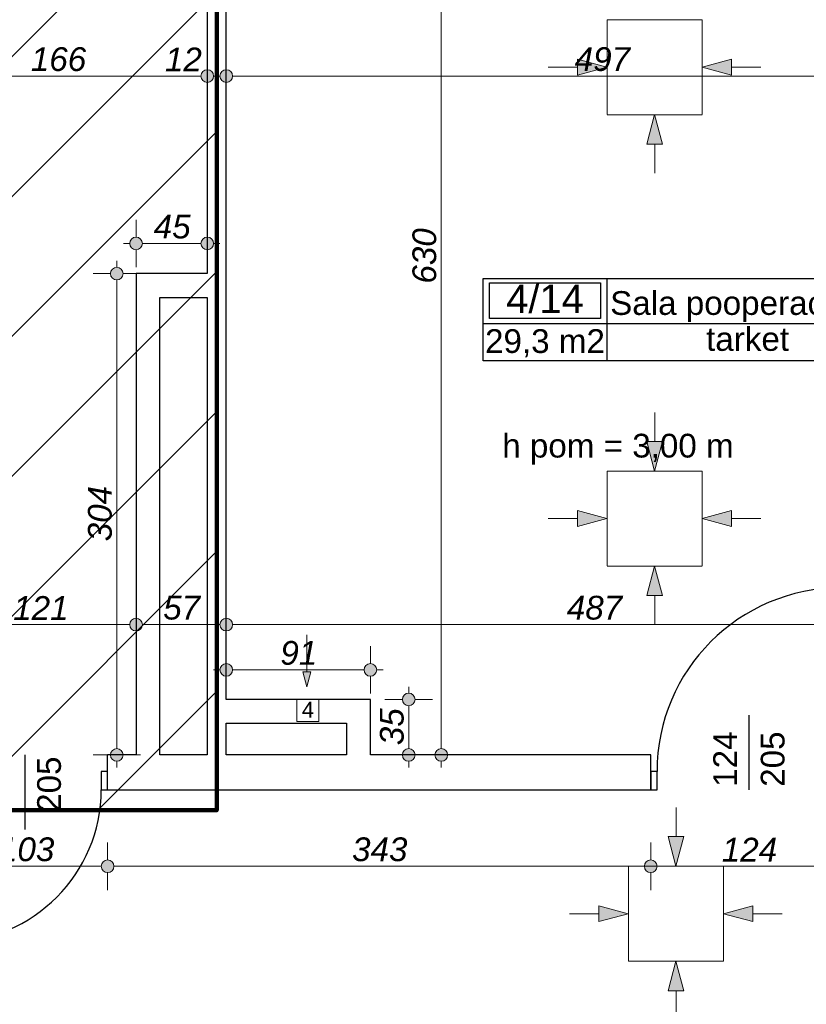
# Model space of a CAD drawing. Header units: millimetres. Extents: x -170998 to -45998, y 10557 to 52557.
# Tile 56 of 92: x -119563 to -114595, y 33754 to 39974. Entities that reach past the tile are written whole.
import ezdxf
from ezdxf.enums import TextEntityAlignment as Align

# ---------------------------------------------------------------- set-up
doc = ezdxf.new("R2010")
doc.units = ezdxf.units.MM
doc.header["$MEASUREMENT"] = 0
for name, color, linetype in [('Drzwi', 7, 'Continuous'), ('Linia', 7, 'Continuous'), ('Obiekt', 7, 'Continuous'), ('Strefa', 7, 'Continuous'), ('Strop', 7, 'Continuous'), ('Tekst', 7, 'Continuous'), ('Wymiary', 7, 'Continuous'), ('Ściana', 7, 'Continuous')]:
    doc.layers.add(name, color=color, linetype=linetype)
doc.styles.add('Arial', font='txt')
doc.styles.add('Times new roman', font='txt')
doc.dimstyles.new('GENERATED_STYLE__1', dxfattribs={"dimtxt": 150, "dimasz": 152, "dimexe": 0.18, "dimexo": 0, "dimgap": 0.09, "dimtad": 1, "dimtih": 1, "dimtoh": 1, "dimlfac": 0.1, "dimzin": 0, "dimdsep": 46, "dimtxsty": 'Arial', "dimblk": 'ARROWHEAD_11', "dimblk1": 'ARROWHEAD_11', "dimblk2": 'ARROWHEAD_11', "dimcen": 0.09, "dimclrd": 114, "dimclre": 114, "dimclrt": 114, "dimazin": 0, "dimtfac": 1, "dimtdec": 4, "dimtmove": 0, "dimatfit": 3, "dimfxl": 1, "dimtolj": 1, "dimtzin": 0, "dimarcsym": 0})
doc.dimstyles.new('GENERATED_STYLE__2', dxfattribs={"dimtxt": 150, "dimasz": 152, "dimexe": 0.18, "dimexo": 0, "dimgap": 0.09, "dimtad": 1, "dimlfac": 0.1, "dimzin": 0, "dimdsep": 46, "dimtxsty": 'Arial', "dimblk": 'ARROWHEAD_11', "dimblk1": 'ARROWHEAD_11', "dimblk2": 'ARROWHEAD_11', "dimcen": 0.09, "dimclrd": 114, "dimclre": 114, "dimclrt": 114, "dimazin": 0, "dimtfac": 1, "dimtdec": 4, "dimtmove": 0, "dimatfit": 3, "dimfxl": 1, "dimtolj": 1, "dimtzin": 0, "dimarcsym": 0})

# ---------------------------------------------------------------- blocks, each defined once
blk = doc.blocks.new('Sala pooperacyjna_4_14_14', base_point=(-115855.9, 38055.3))
at = {"layer": 'Strefa'}
for p, q in [((-116635, 38338.2), (-114076.1, 38338.2)), ((-116635, 37819.6), (-116635, 38338.2)), ((-115855.9, 38338.2), (-115855.9, 37819.6)), ((-114076.1, 38338.2), (-114076.1, 37819.6)), ((-116596, 38312.2), (-115894.9, 38312.2)), ((-116596, 38086), (-116596, 38312.2)), ((-115894.9, 38312.2), (-115894.9, 38086)), ((-115894.9, 38086), (-116596, 38086)), ((-116635, 38055.3), (-114076.1, 38055.3)), ((-114076.1, 37819.6), (-116635, 37819.6))]:
    blk.add_line(p, q, dxfattribs=at)
at = {"layer": 'Strefa', "style": 'Arial'}
for tag, height, p in [('ROOM_NUMBER', 180, (-116245.5, 38210.3)), ('ROOM_NAME', 150, (-114966, 38183.7)), ('ROOM_CALC_AREA', 150, (-116245.5, 37943.3)), ('floor_f', 150, (-114966, 37956.6))]:
    blk.add_attdef(tag, text='', height=height, dxfattribs=at).set_placement(p, align=Align.MIDDLE_CENTER)
blk = doc.blocks.new('*D160')
at = {"layer": 'Wymiary', "linetype": 'Continuous', "lineweight": 13}
for points in [[(-119998, 34625.8), (-120001.1, 34641.1), (-120009.7, 34654.1), (-120022.7, 34662.8), (-120038, 34665.8), (-120053.3, 34662.8), (-120066.3, 34654.1), (-120075, 34641.1), (-120078, 34625.8), (-120075, 34610.5), (-120066.3, 34597.5), (-120053.3, 34588.9), (-120038, 34585.8), (-120022.7, 34588.9), (-120009.7, 34597.5), (-120001.1, 34610.5)], [(-118968, 34625.8), (-118971.1, 34641.1), (-118979.7, 34654.1), (-118992.7, 34662.8), (-119008, 34665.8), (-119023.3, 34662.8), (-119036.3, 34654.1), (-119045, 34641.1), (-119048, 34625.8), (-119045, 34610.5), (-119036.3, 34597.5), (-119023.3, 34588.9), (-119008, 34585.8), (-118992.7, 34588.9), (-118979.7, 34597.5), (-118971.1, 34610.5)]]:
    blk.add_hatch(color=114, dxfattribs=at).paths.add_polyline_path(points)
at = {"layer": 'Wymiary', "color": 114, "lineweight": 13}
for p, q in [((-120038, 34665.8), (-120038, 34775.8)), ((-119008, 34665.8), (-119008, 34775.8)), ((-120038, 34475.8), (-120038, 34585.8)), ((-119998, 34625.8), (-119048, 34625.8)), ((-119008, 34475.8), (-119008, 34585.8))]:
    blk.add_line(p, q, dxfattribs=at)
for centre in [(-120038, 34625.8), (-119008, 34625.8)]:
    blk.add_circle(centre, 40, dxfattribs=at)
at = {"layer": 'Wymiary', "color": 114, "lineweight": 13, "insert": (-119693.8, 34655.8), "char_height": 150, "attachment_point": 7, "style": 'Arial'}
blk.add_mtext('\\A1;{\\fArial|b0|i1|c238|p38;103}', dxfattribs=at)
blk = doc.blocks.new('ARROWHEAD_11')
at = {"color": 0, "linetype": 'Continuous', "lineweight": 0}
blk.add_line((0, 0), (-1, 0), dxfattribs=at)
at = {"color": 0, "linetype": 'Continuous', "lineweight": 0, "const_width": 0.25, "flags": 128}
blk.add_lwpolyline([(-0.125, 0, 1), (0.125, 0, 1)], format="xyb", close=True, dxfattribs=at)
blk = doc.blocks.new('*D161')
at = {"layer": 'Wymiary', "linetype": 'Continuous', "lineweight": 13}
for points in [[(-118968, 34625.8), (-118971.1, 34641.1), (-118979.7, 34654.1), (-118992.7, 34662.8), (-119008, 34665.8), (-119023.3, 34662.8), (-119036.3, 34654.1), (-119045, 34641.1), (-119048, 34625.8), (-119045, 34610.5), (-119036.3, 34597.5), (-119023.3, 34588.9), (-119008, 34585.8), (-118992.7, 34588.9), (-118979.7, 34597.5), (-118971.1, 34610.5)], [(-115538, 34625.8), (-115541.1, 34641.1), (-115549.7, 34654.1), (-115562.7, 34662.8), (-115578, 34665.8), (-115593.3, 34662.8), (-115606.3, 34654.1), (-115615, 34641.1), (-115618, 34625.8), (-115615, 34610.5), (-115606.3, 34597.5), (-115593.3, 34588.9), (-115578, 34585.8), (-115562.7, 34588.9), (-115549.7, 34597.5), (-115541.1, 34610.5)]]:
    blk.add_hatch(color=114, dxfattribs=at).paths.add_polyline_path(points)
at = {"layer": 'Wymiary', "color": 114, "lineweight": 13}
for p, q in [((-119008, 34665.8), (-119008, 34775.8)), ((-115578, 34665.8), (-115578, 34775.8)), ((-119008, 34475.8), (-119008, 34585.8)), ((-118968, 34625.8), (-115618, 34625.8)), ((-115578, 34475.8), (-115578, 34585.8))]:
    blk.add_line(p, q, dxfattribs=at)
for centre in [(-119008, 34625.8), (-115578, 34625.8)]:
    blk.add_circle(centre, 40, dxfattribs=at)
at = {"layer": 'Wymiary', "color": 114, "lineweight": 13, "insert": (-117463.8, 34655.8), "char_height": 150, "attachment_point": 7, "style": 'Arial'}
blk.add_mtext('\\A1;{\\fArial|b0|i1|c238|p38;343}', dxfattribs=at)
blk = doc.blocks.new('*D162')
at = {"layer": 'Wymiary', "linetype": 'Continuous', "lineweight": 13}
for points in [[(-115538, 34625.8), (-115541.1, 34641.1), (-115549.7, 34654.1), (-115562.7, 34662.8), (-115578, 34665.8), (-115593.3, 34662.8), (-115606.3, 34654.1), (-115615, 34641.1), (-115618, 34625.8), (-115615, 34610.5), (-115606.3, 34597.5), (-115593.3, 34588.9), (-115578, 34585.8), (-115562.7, 34588.9), (-115549.7, 34597.5), (-115541.1, 34610.5)], [(-114298, 34625.8), (-114301.1, 34641.1), (-114309.7, 34654.1), (-114322.7, 34662.8), (-114338, 34665.8), (-114353.3, 34662.8), (-114366.3, 34654.1), (-114375, 34641.1), (-114378, 34625.8), (-114375, 34610.5), (-114366.3, 34597.5), (-114353.3, 34588.9), (-114338, 34585.8), (-114322.7, 34588.9), (-114309.7, 34597.5), (-114301.1, 34610.5)]]:
    blk.add_hatch(color=114, dxfattribs=at).paths.add_polyline_path(points)
at = {"layer": 'Wymiary', "color": 114, "lineweight": 13}
for p, q in [((-115578, 34665.8), (-115578, 34775.8)), ((-114338, 34665.8), (-114338, 34775.8)), ((-115578, 34475.8), (-115578, 34585.8)), ((-115538, 34625.8), (-114378, 34625.8)), ((-114338, 34475.8), (-114338, 34585.8))]:
    blk.add_line(p, q, dxfattribs=at)
for centre in [(-115578, 34625.8), (-114338, 34625.8)]:
    blk.add_circle(centre, 40, dxfattribs=at)
at = {"layer": 'Wymiary', "color": 114, "lineweight": 13, "insert": (-115128.8, 34655.8), "char_height": 150, "attachment_point": 7, "style": 'Arial'}
blk.add_mtext('\\A1;{\\fArial|b0|i1|c238|p38;124}', dxfattribs=at)
blk = doc.blocks.new('*D277')
at = {"layer": 'Wymiary', "linetype": 'Continuous', "lineweight": 13}
for points in [[(-118909.6, 38369.3), (-118912.6, 38384.6), (-118921.3, 38397.6), (-118934.3, 38406.3), (-118949.6, 38409.3), (-118964.9, 38406.3), (-118977.9, 38397.6), (-118986.5, 38384.6), (-118989.6, 38369.3), (-118986.5, 38354), (-118977.9, 38341), (-118964.9, 38332.4), (-118949.6, 38329.3), (-118934.3, 38332.4), (-118921.3, 38341), (-118912.6, 38354)], [(-118909.6, 35329.3), (-118912.6, 35344.6), (-118921.3, 35357.6), (-118934.3, 35366.3), (-118949.6, 35369.3), (-118964.9, 35366.3), (-118977.9, 35357.6), (-118986.5, 35344.6), (-118989.6, 35329.3), (-118986.5, 35314), (-118977.9, 35301), (-118964.9, 35292.4), (-118949.6, 35289.3), (-118934.3, 35292.4), (-118921.3, 35301), (-118912.6, 35314)]]:
    blk.add_hatch(color=114, dxfattribs=at).paths.add_polyline_path(points)
at = {"layer": 'Wymiary', "color": 114, "lineweight": 13}
for p, q in [((-118949.6, 38409.3), (-118949.6, 38449.3)), ((-118989.6, 38369.3), (-119099.6, 38369.3)), ((-118949.6, 35369.3), (-118949.6, 38329.3)), ((-118799.6, 38369.3), (-118909.6, 38369.3)), ((-118989.6, 35329.3), (-119099.6, 35329.3)), ((-118799.6, 35329.3), (-118909.6, 35329.3)), ((-118949.6, 35249.3), (-118949.6, 35289.3))]:
    blk.add_line(p, q, dxfattribs=at)
for centre in [(-118949.6, 38369.3), (-118949.6, 35329.3)]:
    blk.add_circle(centre, 40, dxfattribs=at)
at = {"layer": 'Wymiary', "color": 114, "lineweight": 13, "insert": (-118979.6, 36678.6), "char_height": 150, "attachment_point": 7, "rotation": 90, "style": 'Arial'}
blk.add_mtext('\\A1;{\\fArial|b0|i1|c238|p38;304}', dxfattribs=at)
blk = doc.blocks.new('*D278')
at = {"layer": 'Wymiary', "linetype": 'Continuous', "lineweight": 13}
for points in [[(-117065.9, 35679.3), (-117068.9, 35694.6), (-117077.6, 35707.6), (-117090.6, 35716.3), (-117105.9, 35719.3), (-117121.2, 35716.3), (-117134.2, 35707.6), (-117142.8, 35694.6), (-117145.9, 35679.3), (-117142.8, 35664), (-117134.2, 35651), (-117121.2, 35642.4), (-117105.9, 35639.3), (-117090.6, 35642.4), (-117077.6, 35651), (-117068.9, 35664)], [(-117065.9, 35329.3), (-117068.9, 35344.6), (-117077.6, 35357.6), (-117090.6, 35366.3), (-117105.9, 35369.3), (-117121.2, 35366.3), (-117134.2, 35357.6), (-117142.8, 35344.6), (-117145.9, 35329.3), (-117142.8, 35314), (-117134.2, 35301), (-117121.2, 35292.4), (-117105.9, 35289.3), (-117090.6, 35292.4), (-117077.6, 35301), (-117068.9, 35314)]]:
    blk.add_hatch(color=114, dxfattribs=at).paths.add_polyline_path(points)
at = {"layer": 'Wymiary', "color": 114, "lineweight": 13}
for p, q in [((-117105.9, 35719.3), (-117105.9, 35759.3)), ((-117145.9, 35679.3), (-117255.9, 35679.3)), ((-116955.9, 35679.3), (-117065.9, 35679.3)), ((-117105.9, 35369.3), (-117105.9, 35639.3)), ((-117145.9, 35329.3), (-117255.9, 35329.3)), ((-116955.9, 35329.3), (-117065.9, 35329.3)), ((-117105.9, 35249.3), (-117105.9, 35289.3))]:
    blk.add_line(p, q, dxfattribs=at)
for centre in [(-117105.9, 35679.3), (-117105.9, 35329.3)]:
    blk.add_circle(centre, 40, dxfattribs=at)
at = {"layer": 'Wymiary', "color": 114, "lineweight": 13, "insert": (-117135.9, 35390.5), "char_height": 150, "attachment_point": 7, "rotation": 90, "style": 'Arial'}
blk.add_mtext('\\A1;{\\fArial|b0|i1|c238|p38;35}', dxfattribs=at)
blk = doc.blocks.new('*D281')
at = {"layer": 'Wymiary', "linetype": 'Continuous', "lineweight": 13}
for points in [[(-118218, 35866.5), (-118221.1, 35881.8), (-118229.7, 35894.8), (-118242.7, 35903.5), (-118258, 35906.5), (-118273.3, 35903.5), (-118286.3, 35894.8), (-118295, 35881.8), (-118298, 35866.5), (-118295, 35851.2), (-118286.3, 35838.2), (-118273.3, 35829.6), (-118258, 35826.5), (-118242.7, 35829.6), (-118229.7, 35838.2), (-118221.1, 35851.2)], [(-117308, 35866.5), (-117311.1, 35881.8), (-117319.7, 35894.8), (-117332.7, 35903.5), (-117348, 35906.5), (-117363.3, 35903.5), (-117376.3, 35894.8), (-117385, 35881.8), (-117388, 35866.5), (-117385, 35851.2), (-117376.3, 35838.2), (-117363.3, 35829.6), (-117348, 35826.5), (-117332.7, 35829.6), (-117319.7, 35838.2), (-117311.1, 35851.2)]]:
    blk.add_hatch(color=114, dxfattribs=at).paths.add_polyline_path(points)
at = {"layer": 'Wymiary', "color": 114, "lineweight": 13}
for p, q in [((-118258, 35906.5), (-118258, 36016.5)), ((-117348, 35906.5), (-117348, 36016.5)), ((-118338, 35866.5), (-118298, 35866.5)), ((-118258, 35716.5), (-118258, 35826.5)), ((-118218, 35866.5), (-117388, 35866.5)), ((-117348, 35716.5), (-117348, 35826.5)), ((-117308, 35866.5), (-117268, 35866.5))]:
    blk.add_line(p, q, dxfattribs=at)
for centre in [(-118258, 35866.5), (-117348, 35866.5)]:
    blk.add_circle(centre, 40, dxfattribs=at)
at = {"layer": 'Wymiary', "color": 114, "lineweight": 13, "insert": (-117916.8, 35896.5), "char_height": 150, "attachment_point": 7, "style": 'Arial'}
blk.add_mtext('\\A1;{\\fArial|b0|i1|c238|p38;91}', dxfattribs=at)
blk = doc.blocks.new('*D282')
at = {"layer": 'Wymiary', "linetype": 'Continuous', "lineweight": 13}
for points in [[(-116860.5, 41624.9), (-116863.5, 41640.2), (-116872.2, 41653.1), (-116885.2, 41661.8), (-116900.5, 41664.9), (-116915.8, 41661.8), (-116928.8, 41653.1), (-116937.4, 41640.2), (-116940.5, 41624.9), (-116937.4, 41609.6), (-116928.8, 41596.6), (-116915.8, 41587.9), (-116900.5, 41584.9), (-116885.2, 41587.9), (-116872.2, 41596.6), (-116863.5, 41609.6)], [(-116860.5, 35329.3), (-116863.5, 35344.6), (-116872.2, 35357.6), (-116885.2, 35366.3), (-116900.5, 35369.3), (-116915.8, 35366.3), (-116928.8, 35357.6), (-116937.4, 35344.6), (-116940.5, 35329.3), (-116937.4, 35314), (-116928.8, 35301), (-116915.8, 35292.4), (-116900.5, 35289.3), (-116885.2, 35292.4), (-116872.2, 35301), (-116863.5, 35314)]]:
    blk.add_hatch(color=114, dxfattribs=at).paths.add_polyline_path(points)
at = {"layer": 'Wymiary', "color": 114, "lineweight": 13}
for p, q in [((-116900.5, 41664.9), (-116900.5, 41704.9)), ((-116940.5, 41624.9), (-117050.5, 41624.9)), ((-116750.5, 41624.9), (-116860.5, 41624.9)), ((-116900.5, 35369.3), (-116900.5, 41584.9)), ((-116940.5, 35329.3), (-117050.5, 35329.3)), ((-116750.5, 35329.3), (-116860.5, 35329.3)), ((-116900.5, 35249.3), (-116900.5, 35289.3))]:
    blk.add_line(p, q, dxfattribs=at)
for centre in [(-116900.5, 41624.9), (-116900.5, 35329.3)]:
    blk.add_circle(centre, 40, dxfattribs=at)
at = {"layer": 'Wymiary', "color": 114, "lineweight": 13, "insert": (-116930.5, 38306.3), "char_height": 150, "attachment_point": 7, "rotation": 90, "style": 'Arial'}
blk.add_mtext('\\A1;{\\fArial|b0|i1|c238|p38;630}', dxfattribs=at)
blk = doc.blocks.new('*D292')
at = {"layer": 'Wymiary', "linetype": 'Continuous', "lineweight": 13}
for points in [[(-119776.2, 41639.1), (-119779.2, 41654.4), (-119787.9, 41667.4), (-119800.9, 41676.1), (-119816.2, 41679.1), (-119831.5, 41676.1), (-119844.5, 41667.4), (-119853.2, 41654.4), (-119856.2, 41639.1), (-119853.2, 41623.8), (-119844.5, 41610.8), (-119831.5, 41602.2), (-119816.2, 41599.1), (-119800.9, 41602.2), (-119787.9, 41610.8), (-119779.2, 41623.8)], [(-119776.2, 35329.3), (-119779.2, 35344.6), (-119787.9, 35357.6), (-119800.9, 35366.3), (-119816.2, 35369.3), (-119831.5, 35366.3), (-119844.5, 35357.6), (-119853.2, 35344.6), (-119856.2, 35329.3), (-119853.2, 35314), (-119844.5, 35301), (-119831.5, 35292.4), (-119816.2, 35289.3), (-119800.9, 35292.4), (-119787.9, 35301), (-119779.2, 35314)]]:
    blk.add_hatch(color=114, dxfattribs=at).paths.add_polyline_path(points)
at = {"layer": 'Wymiary', "color": 114, "lineweight": 13}
for p, q in [((-119816.2, 41679.1), (-119816.2, 41719.1)), ((-119856.2, 41639.1), (-119966.2, 41639.1)), ((-119666.2, 41639.1), (-119776.2, 41639.1)), ((-119816.2, 35369.3), (-119816.2, 41599.1)), ((-119856.2, 35329.3), (-119966.2, 35329.3)), ((-119666.2, 35329.3), (-119776.2, 35329.3)), ((-119816.2, 35249.3), (-119816.2, 35289.3))]:
    blk.add_line(p, q, dxfattribs=at)
for centre in [(-119816.2, 41639.1), (-119816.2, 35329.3)]:
    blk.add_circle(centre, 40, dxfattribs=at)
at = {"layer": 'Wymiary', "color": 114, "lineweight": 13, "insert": (-119846.2, 38313.5), "char_height": 150, "attachment_point": 7, "rotation": 90, "style": 'Arial'}
blk.add_mtext('\\A1;{\\fArial|b0|i1|c238|p38;631}', dxfattribs=at)
blk = doc.blocks.new('*D293')
at = {"layer": 'Wymiary', "linetype": 'Continuous', "lineweight": 13}
for points in [[(-118788, 38559.8), (-118791.1, 38575.1), (-118799.7, 38588.1), (-118812.7, 38596.8), (-118828, 38599.8), (-118843.3, 38596.8), (-118856.3, 38588.1), (-118865, 38575.1), (-118868, 38559.8), (-118865, 38544.5), (-118856.3, 38531.5), (-118843.3, 38522.9), (-118828, 38519.8), (-118812.7, 38522.9), (-118799.7, 38531.5), (-118791.1, 38544.5)], [(-118338, 38559.8), (-118341.1, 38575.1), (-118349.7, 38588.1), (-118362.7, 38596.8), (-118378, 38599.8), (-118393.3, 38596.8), (-118406.3, 38588.1), (-118415, 38575.1), (-118418, 38559.8), (-118415, 38544.5), (-118406.3, 38531.5), (-118393.3, 38522.9), (-118378, 38519.8), (-118362.7, 38522.9), (-118349.7, 38531.5), (-118341.1, 38544.5)]]:
    blk.add_hatch(color=114, dxfattribs=at).paths.add_polyline_path(points)
at = {"layer": 'Wymiary', "color": 114, "lineweight": 13}
for p, q in [((-118828, 38599.8), (-118828, 38709.8)), ((-118378, 38599.8), (-118378, 38709.8)), ((-118908, 38559.8), (-118868, 38559.8)), ((-118828, 38409.8), (-118828, 38519.8)), ((-118788, 38559.8), (-118418, 38559.8)), ((-118378, 38409.8), (-118378, 38519.8)), ((-118338, 38559.8), (-118298, 38559.8))]:
    blk.add_line(p, q, dxfattribs=at)
for centre in [(-118828, 38559.8), (-118378, 38559.8)]:
    blk.add_circle(centre, 40, dxfattribs=at)
at = {"layer": 'Wymiary', "color": 114, "lineweight": 13, "insert": (-118716.8, 38589.8), "char_height": 150, "attachment_point": 7, "style": 'Arial'}
blk.add_mtext('\\A1;{\\fArial|b0|i1|c238|p38;45}', dxfattribs=at)
blk = doc.blocks.new('*D297')
at = {"layer": 'Wymiary', "linetype": 'Continuous', "lineweight": 13}
for points in [[(-119998, 39617.3), (-120001.1, 39632.6), (-120009.7, 39645.6), (-120022.7, 39654.3), (-120038, 39657.3), (-120053.3, 39654.3), (-120066.3, 39645.6), (-120075, 39632.6), (-120078, 39617.3), (-120075, 39602), (-120066.3, 39589), (-120053.3, 39580.4), (-120038, 39577.3), (-120022.7, 39580.4), (-120009.7, 39589), (-120001.1, 39602)], [(-118338, 39617.3), (-118341.1, 39632.6), (-118349.7, 39645.6), (-118362.7, 39654.3), (-118378, 39657.3), (-118393.3, 39654.3), (-118406.3, 39645.6), (-118415, 39632.6), (-118418, 39617.3), (-118415, 39602), (-118406.3, 39589), (-118393.3, 39580.4), (-118378, 39577.3), (-118362.7, 39580.4), (-118349.7, 39589), (-118341.1, 39602)]]:
    blk.add_hatch(color=114, dxfattribs=at).paths.add_polyline_path(points)
at = {"layer": 'Wymiary', "color": 114, "lineweight": 13}
for p, q in [((-120038, 39657.3), (-120038, 39767.3)), ((-118378, 39657.3), (-118378, 39767.3)), ((-120038, 39467.3), (-120038, 39577.3)), ((-119998, 39617.3), (-118418, 39617.3)), ((-118378, 39467.3), (-118378, 39577.3))]:
    blk.add_line(p, q, dxfattribs=at)
for centre in [(-120038, 39617.3), (-118378, 39617.3)]:
    blk.add_circle(centre, 40, dxfattribs=at)
at = {"layer": 'Wymiary', "color": 114, "lineweight": 13, "char_height": 150, "attachment_point": 7, "style": 'Arial'}
for s, insert in [('\\A1;{\\fArial|b0|i1|c238|p38;166}', (-119492.6, 39647.3)), ('\\A1;{\\fArial|b0|i1|c238|p38;12}', (-118645.7, 39647.3))]:
    blk.add_mtext(s, dxfattribs=dict(at, insert=insert))
blk = doc.blocks.new('*D298')
at = {"layer": 'Wymiary', "linetype": 'Continuous', "lineweight": 13}
for points in [[(-118338, 39617.3), (-118341.1, 39632.6), (-118349.7, 39645.6), (-118362.7, 39654.3), (-118378, 39657.3), (-118393.3, 39654.3), (-118406.3, 39645.6), (-118415, 39632.6), (-118418, 39617.3), (-118415, 39602), (-118406.3, 39589), (-118393.3, 39580.4), (-118378, 39577.3), (-118362.7, 39580.4), (-118349.7, 39589), (-118341.1, 39602)], [(-118218, 39617.3), (-118221.1, 39632.6), (-118229.7, 39645.6), (-118242.7, 39654.3), (-118258, 39657.3), (-118273.3, 39654.3), (-118286.3, 39645.6), (-118295, 39632.6), (-118298, 39617.3), (-118295, 39602), (-118286.3, 39589), (-118273.3, 39580.4), (-118258, 39577.3), (-118242.7, 39580.4), (-118229.7, 39589), (-118221.1, 39602)]]:
    blk.add_hatch(color=114, dxfattribs=at).paths.add_polyline_path(points)
at = {"layer": 'Wymiary', "color": 114, "lineweight": 13}
for p, q in [((-118378, 39657.3), (-118378, 39767.3)), ((-118258, 39657.3), (-118258, 39767.3)), ((-118378, 39467.3), (-118378, 39577.3)), ((-118338, 39617.3), (-118298, 39617.3)), ((-118258, 39467.3), (-118258, 39577.3)), ((-118218, 39617.3), (-118178, 39617.3))]:
    blk.add_line(p, q, dxfattribs=at)
for centre in [(-118378, 39617.3), (-118258, 39617.3)]:
    blk.add_circle(centre, 40, dxfattribs=at)
blk = doc.blocks.new('*D307')
at = {"layer": 'Wymiary', "linetype": 'Continuous', "lineweight": 13}
for points in [[(-119998, 36152.1), (-120001.1, 36167.4), (-120009.7, 36180.4), (-120022.7, 36189.1), (-120038, 36192.1), (-120053.3, 36189.1), (-120066.3, 36180.4), (-120075, 36167.4), (-120078, 36152.1), (-120075, 36136.8), (-120066.3, 36123.8), (-120053.3, 36115.2), (-120038, 36112.1), (-120022.7, 36115.2), (-120009.7, 36123.8), (-120001.1, 36136.8)], [(-118788, 36152.1), (-118791.1, 36167.4), (-118799.7, 36180.4), (-118812.7, 36189.1), (-118828, 36192.1), (-118843.3, 36189.1), (-118856.3, 36180.4), (-118865, 36167.4), (-118868, 36152.1), (-118865, 36136.8), (-118856.3, 36123.8), (-118843.3, 36115.2), (-118828, 36112.1), (-118812.7, 36115.2), (-118799.7, 36123.8), (-118791.1, 36136.8)]]:
    blk.add_hatch(color=114, dxfattribs=at).paths.add_polyline_path(points)
at = {"layer": 'Wymiary', "color": 114, "lineweight": 13}
for p, q in [((-120038, 36192.1), (-120038, 36302.1)), ((-118828, 36192.1), (-118828, 36302.1)), ((-119998, 36152.1), (-118868, 36152.1)), ((-120038, 36002.1), (-120038, 36112.1)), ((-118828, 36002.1), (-118828, 36112.1))]:
    blk.add_line(p, q, dxfattribs=at)
for centre in [(-120038, 36152.1), (-118828, 36152.1)]:
    blk.add_circle(centre, 40, dxfattribs=at)
at = {"layer": 'Wymiary', "color": 114, "lineweight": 13, "insert": (-119603.8, 36182.1), "char_height": 150, "attachment_point": 7, "style": 'Arial'}
blk.add_mtext('\\A1;{\\fArial|b0|i1|c238|p38;121}', dxfattribs=at)
blk = doc.blocks.new('*D308')
at = {"layer": 'Wymiary', "linetype": 'Continuous', "lineweight": 13}
for points in [[(-118788, 36152.1), (-118791.1, 36167.4), (-118799.7, 36180.4), (-118812.7, 36189.1), (-118828, 36192.1), (-118843.3, 36189.1), (-118856.3, 36180.4), (-118865, 36167.4), (-118868, 36152.1), (-118865, 36136.8), (-118856.3, 36123.8), (-118843.3, 36115.2), (-118828, 36112.1), (-118812.7, 36115.2), (-118799.7, 36123.8), (-118791.1, 36136.8)], [(-118218, 36152.1), (-118221.1, 36167.4), (-118229.7, 36180.4), (-118242.7, 36189.1), (-118258, 36192.1), (-118273.3, 36189.1), (-118286.3, 36180.4), (-118295, 36167.4), (-118298, 36152.1), (-118295, 36136.8), (-118286.3, 36123.8), (-118273.3, 36115.2), (-118258, 36112.1), (-118242.7, 36115.2), (-118229.7, 36123.8), (-118221.1, 36136.8)]]:
    blk.add_hatch(color=114, dxfattribs=at).paths.add_polyline_path(points)
at = {"layer": 'Wymiary', "color": 114, "lineweight": 13}
for p, q in [((-118828, 36192.1), (-118828, 36302.1)), ((-118258, 36192.1), (-118258, 36302.1)), ((-118788, 36152.1), (-118298, 36152.1)), ((-118828, 36002.1), (-118828, 36112.1)), ((-118258, 36002.1), (-118258, 36112.1))]:
    blk.add_line(p, q, dxfattribs=at)
for centre in [(-118828, 36152.1), (-118258, 36152.1)]:
    blk.add_circle(centre, 40, dxfattribs=at)
at = {"layer": 'Wymiary', "color": 114, "lineweight": 13, "insert": (-118656.8, 36182.1), "char_height": 150, "attachment_point": 7, "style": 'Arial'}
blk.add_mtext('\\A1;{\\fArial|b0|i1|c238|p38;57}', dxfattribs=at)
blk = doc.blocks.new('*D309')
at = {"layer": 'Wymiary', "linetype": 'Continuous', "lineweight": 13}
for points in [[(-118218, 36152.1), (-118221.1, 36167.4), (-118229.7, 36180.4), (-118242.7, 36189.1), (-118258, 36192.1), (-118273.3, 36189.1), (-118286.3, 36180.4), (-118295, 36167.4), (-118298, 36152.1), (-118295, 36136.8), (-118286.3, 36123.8), (-118273.3, 36115.2), (-118258, 36112.1), (-118242.7, 36115.2), (-118229.7, 36123.8), (-118221.1, 36136.8)], [(-113348, 36152.1), (-113351.1, 36167.4), (-113359.7, 36180.4), (-113372.7, 36189.1), (-113388, 36192.1), (-113403.3, 36189.1), (-113416.3, 36180.4), (-113425, 36167.4), (-113428, 36152.1), (-113425, 36136.8), (-113416.3, 36123.8), (-113403.3, 36115.2), (-113388, 36112.1), (-113372.7, 36115.2), (-113359.7, 36123.8), (-113351.1, 36136.8)]]:
    blk.add_hatch(color=114, dxfattribs=at).paths.add_polyline_path(points)
at = {"layer": 'Wymiary', "color": 114, "lineweight": 13}
for p, q in [((-118258, 36192.1), (-118258, 36302.1)), ((-113388, 36192.1), (-113388, 36302.1)), ((-118218, 36152.1), (-113428, 36152.1)), ((-118258, 36002.1), (-118258, 36112.1)), ((-113388, 36002.1), (-113388, 36112.1))]:
    blk.add_line(p, q, dxfattribs=at)
for centre in [(-118258, 36152.1), (-113388, 36152.1)]:
    blk.add_circle(centre, 40, dxfattribs=at)
at = {"layer": 'Wymiary', "color": 114, "lineweight": 13, "char_height": 150, "attachment_point": 7, "style": 'Arial'}
for s, insert in [('\\A1;{\\fArial|b0|i1|c238|p38;487}', (-116107.6, 36182.1)), ('\\A1;{\\fArial|b0|i1|c238|p38;18}', (-113655.7, 36182.1))]:
    blk.add_mtext(s, dxfattribs=dict(at, insert=insert))
blk = doc.blocks.new('*D326')
at = {"layer": 'Wymiary', "linetype": 'Continuous', "lineweight": 13}
for points in [[(-118218, 39617.3), (-118221.1, 39632.6), (-118229.7, 39645.6), (-118242.7, 39654.3), (-118258, 39657.3), (-118273.3, 39654.3), (-118286.3, 39645.6), (-118295, 39632.6), (-118298, 39617.3), (-118295, 39602), (-118286.3, 39589), (-118273.3, 39580.4), (-118258, 39577.3), (-118242.7, 39580.4), (-118229.7, 39589), (-118221.1, 39602)], [(-113248, 39617.3), (-113251.1, 39632.6), (-113259.7, 39645.6), (-113272.7, 39654.3), (-113288, 39657.3), (-113303.3, 39654.3), (-113316.3, 39645.6), (-113325, 39632.6), (-113328, 39617.3), (-113325, 39602), (-113316.3, 39589), (-113303.3, 39580.4), (-113288, 39577.3), (-113272.7, 39580.4), (-113259.7, 39589), (-113251.1, 39602)]]:
    blk.add_hatch(color=114, dxfattribs=at).paths.add_polyline_path(points)
at = {"layer": 'Wymiary', "color": 114, "lineweight": 13}
for p, q in [((-118258, 39657.3), (-118258, 39767.3)), ((-113288, 39657.3), (-113288, 39767.3)), ((-118338, 39617.3), (-118298, 39617.3)), ((-118258, 39467.3), (-118258, 39577.3)), ((-118218, 39617.3), (-113328, 39617.3)), ((-113288, 39467.3), (-113288, 39577.3))]:
    blk.add_line(p, q, dxfattribs=at)
for centre in [(-118258, 39617.3), (-113288, 39617.3)]:
    blk.add_circle(centre, 40, dxfattribs=at)
at = {"layer": 'Wymiary', "color": 114, "lineweight": 13, "char_height": 150, "attachment_point": 7, "style": 'Arial'}
for s, insert in [('\\A1;{\\fArial|b0|i1|c238|p38;497}', (-116057.6, 39647.3)), ('\\A1;{\\fArial|b0|i1|c238|p38;18}', (-113555.7, 39647.3))]:
    blk.add_mtext(s, dxfattribs=dict(at, insert=insert))

msp = doc.modelspace()

# ---------------------------------------------------------------- hatches: boundary and pattern name
at = {"true_color": 0xffbcbc}
h = msp.add_hatch(dxfattribs=at)
h.set_pattern_fill('ANSI31', color=254, scale=5000)
h.set_pattern_definition([(45, (-134979.9, 34979.5), (-441.942, 441.942), [])])
h.paths.add_polyline_path([(-134979.915, 34979.494), (-134979.915, 38682.097), (-133018.834, 38682.097), (-133018.834, 42723.283), (-130265.74, 42723.283), (-121988.622, 42256.621), (-118317.974, 41864.766), (-118317.974, 34979.494), (-131221.067, 34979.494), (-131221.067, 37562.034), (-133014.082, 37562.034), (-133014.082, 34979.494)])
h.paths.add_polyline_path([(-97189.858, 34512.999), (-94368.923, 34512.999), (-94368.923, 31361.241), (-97189.858, 31361.241)])
at = {"layer": 'Linia', "linetype": 'Continuous', "lineweight": 13}
for points in [[(-115854.104, 39673.739), (-116040.706, 39723.739), (-116040.706, 39623.739)], [(-115253.304, 39673.739), (-115066.701, 39623.739), (-115066.701, 39723.739)], [(-115552.903, 39373.739), (-115602.654, 39187.07), (-115502.654, 39187.203)], [(-115552.903, 37122.484), (-115502.654, 37309.02), (-115602.654, 37309.153)], [(-115854.104, 36822.485), (-116040.706, 36872.485), (-116040.706, 36772.485)], [(-115253.304, 36822.485), (-115066.701, 36772.485), (-115066.701, 36872.485)], [(-115552.903, 36522.485), (-115602.654, 36335.816), (-115502.654, 36335.949)], [(-117750.248, 35759.955), (-117725.248, 35853.257), (-117775.248, 35853.257)], [(-115418.102, 34626.22), (-115367.853, 34812.755), (-115467.853, 34812.889)], [(-115719.302, 34326.22), (-115905.905, 34376.22), (-115905.905, 34276.22)], [(-115118.502, 34326.22), (-114931.9, 34276.22), (-114931.9, 34376.22)], [(-115418.102, 34026.22), (-115467.853, 33839.551), (-115367.853, 33839.685)]]:
    msp.add_hatch(color=150, dxfattribs=at).paths.add_polyline_path(points)

# ---------------------------------------------------------------- linework, layer by layer
at = {"color": 10, "lineweight": 100}
msp.add_lwpolyline([(-134979.915, 34979.494), (-134979.915, 38682.097), (-133018.834, 38682.097), (-133018.834, 42723.283), (-130265.74, 42723.283), (-121988.622, 42256.621), (-118317.974, 41864.766), (-118317.974, 34979.494), (-131221.067, 34979.494), (-131221.067, 37562.034), (-133014.082, 37562.034), (-133014.082, 34979.494), (-134979.915, 34979.494)], dxfattribs=at)
at = {"layer": 'Drzwi'}
for p, q in [((-119008.019, 35224.32), (-119048.019, 35224.32)), ((-119048.019, 35224.32), (-119048.019, 35109.32)), ((-119008.019, 35109.32), (-119008.019, 35224.32)), ((-119008.019, 35109.32), (-119008.019, 35224.32)), ((-115538.019, 35224.32), (-115578.019, 35224.32)), ((-115578.019, 35224.32), (-115578.019, 35109.32)), ((-115578.019, 35109.32), (-115578.019, 35224.32)), ((-115538.019, 35109.32), (-115538.019, 35224.32)), ((-119048.019, 35109.32), (-119008.019, 35109.32)), ((-115578.019, 35109.32), (-115538.019, 35109.32))]:
    msp.add_line(p, q, dxfattribs=at)
for centre, radius, start, end in [((-114378.019, 35224.32), 1160, 90, 180), ((-120008.019, 35109.32), 960, 270, 0)]:
    msp.add_arc(centre, radius, start, end, dxfattribs=at)
at = {"layer": 'Linia', "color": 150, "lineweight": 13}
for p, q in [((-115253.304, 39973.339), (-115853.304, 39973.339)), ((-115853.304, 39973.339), (-115853.304, 39374.139)), ((-115253.304, 39374.139), (-115253.304, 39973.339)), ((-115854.104, 39673.739), (-116040.706, 39723.739)), ((-116040.706, 39623.739), (-116040.706, 39723.739)), ((-115253.304, 39673.739), (-115066.701, 39723.739)), ((-115066.701, 39723.739), (-115066.701, 39623.739)), ((-116224.479, 39673.739), (-116040.706, 39673.739)), ((-115854.104, 39673.739), (-116040.706, 39623.739)), ((-115253.304, 39673.739), (-115066.701, 39623.739)), ((-114882.929, 39673.739), (-115066.701, 39673.739)), ((-115853.304, 39373.339), (-115253.304, 39373.339)), ((-115552.903, 39373.739), (-115602.654, 39187.07)), ((-115552.903, 39373.739), (-115502.654, 39187.203)), ((-115502.654, 39187.203), (-115602.654, 39187.07)), ((-115552.409, 39003.364), (-115552.654, 39187.136)), ((-115552.409, 37492.859), (-115552.654, 37309.087)), ((-115552.903, 37122.484), (-115602.654, 37309.153)), ((-115602.654, 37309.153), (-115502.654, 37309.02)), ((-115552.903, 37122.484), (-115502.654, 37309.02)), ((-115253.304, 37122.085), (-115853.304, 37122.085)), ((-115853.304, 37122.085), (-115853.304, 36522.885)), ((-115253.304, 36522.885), (-115253.304, 37122.085)), ((-116224.479, 36822.485), (-116040.706, 36822.485)), ((-115854.104, 36822.485), (-116040.706, 36872.485)), ((-116040.706, 36772.485), (-116040.706, 36872.485)), ((-115854.104, 36822.485), (-116040.706, 36772.485)), ((-115253.304, 36822.485), (-115066.701, 36872.485)), ((-115253.304, 36822.485), (-115066.701, 36772.485)), ((-115066.701, 36872.485), (-115066.701, 36772.485)), ((-114882.929, 36822.485), (-115066.701, 36822.485)), ((-115853.304, 36522.085), (-115253.304, 36522.085)), ((-115552.903, 36522.485), (-115602.654, 36335.816)), ((-115552.903, 36522.485), (-115502.654, 36335.949)), ((-115502.654, 36335.949), (-115602.654, 36335.816)), ((-115552.409, 36152.11), (-115552.654, 36335.883)), ((-117750.248, 36087.647), (-117750.248, 35853.257)), ((-117750.248, 35759.955), (-117775.248, 35853.257)), ((-117775.248, 35853.257), (-117725.248, 35853.257)), ((-117750.248, 35759.955), (-117725.248, 35853.257)), ((-117813.581, 35539.32), (-117813.581, 35679.32)), ((-117813.581, 35679.32), (-117673.581, 35679.32)), ((-117673.581, 35679.32), (-117673.581, 35539.32)), ((-117673.581, 35539.32), (-117813.581, 35539.32)), ((-115417.608, 34996.594), (-115417.853, 34812.822)), ((-115418.102, 34626.22), (-115467.853, 34812.889)), ((-115467.853, 34812.889), (-115367.853, 34812.755)), ((-115418.102, 34626.22), (-115367.853, 34812.755)), ((-115118.502, 34625.82), (-115718.502, 34625.82)), ((-115718.502, 34625.82), (-115718.502, 34026.62)), ((-115118.502, 34026.62), (-115118.502, 34625.82)), ((-115719.302, 34326.22), (-115905.905, 34376.22)), ((-115905.905, 34276.22), (-115905.905, 34376.22)), ((-115118.502, 34326.22), (-114931.9, 34376.22)), ((-114931.9, 34376.22), (-114931.9, 34276.22)), ((-116089.677, 34326.22), (-115905.905, 34326.22)), ((-115719.302, 34326.22), (-115905.905, 34276.22)), ((-115118.502, 34326.22), (-114931.9, 34276.22)), ((-114748.127, 34326.22), (-114931.9, 34326.22)), ((-115718.502, 34025.82), (-115118.502, 34025.82)), ((-115418.102, 34026.22), (-115467.853, 33839.551)), ((-115418.102, 34026.22), (-115367.853, 33839.685)), ((-115367.853, 33839.685), (-115467.853, 33839.551)), ((-115417.608, 33655.845), (-115417.853, 33839.618))]:
    msp.add_line(p, q, dxfattribs=at)
at = {"layer": 'Obiekt'}
for p, q in [((-114958.019, 35580.699), (-114958.019, 35109.32)), ((-119528.019, 34857.942), (-119528.019, 35329.32))]:
    msp.add_line(p, q, dxfattribs=at)
at = {"layer": 'Strop', "flags": 128}
msp.add_lwpolyline([(-96528.019, 14639.32), (-140258.019, 14639.32), (-141547.974, 14639.32), (-141547.974, 16204.96), (-158346.468, 31536.991), (-159768.887, 29978.522), (-165456.021, 35169.185), (-162779.93, 38101.664), (-160850.538, 36340.703), (-154498.018, 36340.703), (-154498.018, 42361.953, -0.00002607), (-154486.563, 42364.139, -0.04841545), (-132966.516, 44343.261, -0.0060186), (-130274.231, 44297.262), (-126000.282, 44095.254, -0.00045657), (-125806.601, 44084.047, -0.01791801), (-118229.318, 43365.515, -0.00776908), (-114963.359, 42885.553), (-114963.364, 42885.522, -0.034913), (-97147.904, 38702.246, -0.03139835)], format="xyb", dxfattribs=at)
at = {"layer": 'Ściana'}
for p, q in [((-119008.019, 35224.32), (-119008.019, 35329.32)), ((-115578.019, 35224.32), (-115578.019, 35329.32)), ((-119008.019, 35109.32), (-119008.019, 35224.32)), ((-115578.019, 35109.32), (-115578.019, 35224.32))]:
    msp.add_line(p, q, dxfattribs=at)
at = {"layer": 'Ściana', "flags": 128}
for points in [[(-118378.019, 41639.126), (-118378.019, 38369.32)], [(-118258.019, 35679.32), (-118258.019, 41624.859)], [(-118828.019, 38369.32), (-118828.019, 35329.32)], [(-118378.019, 38369.32), (-118828.019, 38369.32)], [(-118678.019, 35329.32), (-118678.019, 38219.32)], [(-118678.019, 38219.32), (-118378.019, 38219.32)], [(-118378.019, 38219.32), (-118378.019, 35329.32)], [(-117348.019, 35679.32), (-118258.019, 35679.32)], [(-117348.019, 35329.32), (-117348.019, 35679.32)], [(-118258.019, 35329.32), (-118258.019, 35529.32)], [(-118258.019, 35529.32), (-117498.019, 35529.32)], [(-117498.019, 35529.32), (-117498.019, 35329.32)], [(-118828.019, 35329.32), (-119008.019, 35329.32)], [(-118378.019, 35329.32), (-118678.019, 35329.32)], [(-117498.019, 35329.32), (-118258.019, 35329.32)], [(-115578.019, 35329.32), (-117348.019, 35329.32)], [(-119008.019, 35109.32), (-115578.019, 35109.32)]]:
    msp.add_lwpolyline(points, dxfattribs=at)
at = {"layer": 'Ściana'}
for radius, start in [(131199.839, 72.78657015), (130859.839, 72.78658978)]:
    msp.add_arc((-135974.129, -86621.024), radius, start, 80.72275794, dxfattribs=at)

# ---------------------------------------------------------------- block references
at = {"layer": 'Strefa'}
ref = msp.add_blockref('Sala pooperacyjna_4_14_14', (-115855.948, 38055.308), dxfattribs=at)
ref.add_attrib('ROOM_NAME', 'Sala pooperacyjna', dxfattribs={"color": 7, "height": 150, "style": 'Arial'}).set_placement((-114966.027, 38183.708), align=Align.MIDDLE_CENTER)
ref.add_attrib('ROOM_NUMBER', '4/14', dxfattribs={"color": 7, "height": 180, "style": 'Arial'}).set_placement((-116245.469, 38210.255), align=Align.MIDDLE_CENTER)
ref.add_attrib('ROOM_CALC_AREA', '29,3 m2', dxfattribs={"color": 7, "height": 150, "style": 'Arial'}).set_placement((-116245.469, 37943.254), align=Align.MIDDLE_CENTER)
ref.add_attrib('floor_f', 'tarket', dxfattribs={"color": 7, "height": 150, "style": 'Arial'}).set_placement((-114966.027, 37956.625), align=Align.MIDDLE_CENTER)

# ---------------------------------------------------------------- texts
at = {"layer": 'Obiekt', "char_height": 150, "attachment_point": 7, "rotation": 90, "style": 'Arial'}
for s, insert in [('\\A1;{\\fArial|b0|i0|c238|p38;124}', (-115033.019, 35127.66)), ('\\A1;{\\fArial|b0|i0|c238|p38;205}', (-114730.55, 35127.66)), ('\\A1;{\\fArial|b0|i0|c238|p38;205}', (-119300.55, 34969.494))]:
    msp.add_mtext(s, dxfattribs=dict(at, insert=insert))
at = {"layer": 'Tekst', "insert": (-115784.786, 37357.692), "char_height": 150, "attachment_point": 2, "style": 'Times new roman'}
msp.add_mtext('\\A1;{\\fArial|b0|i0|c0|p38;h pom = 3,00 m}', dxfattribs=at)
at = {"layer": 'Tekst', "color": 150, "lineweight": 13, "insert": (-117781.524, 35615.035), "char_height": 100, "attachment_point": 4, "style": 'Arial'}
msp.add_mtext('\\A1;{\\fArial|b0|i0|c238|p38;4}', dxfattribs=at)

# ---------------------------------------------------------------- dimensions: what is measured, and where the dimension line sits
at = {"layer": 'Wymiary', "color": 114, "lineweight": 13}
for base, p1, p2, text, picture, middle in [((-119816.205, 41639.126), (-118828.019, 35329.32), (-118949.578, 41639.126), '631', '*D292', (-119921.205, 38484.223)), ((-116900.482, 41624.859), (-117348.019, 35329.32), (-118258.019, 41624.859), '630', '*D282', (-117005.482, 38477.09))]:
    dim = msp.add_linear_dim(base=base, p1=p1, p2=p2, angle=90, text=text, dimstyle='GENERATED_STYLE__2', dxfattribs=at)
    dim.commit()
    dim.dimension.update_dxf_attribs({"geometry": picture, "text_midpoint": middle, "dimtype": 160, "text_rotation": 90})
for base, p1, p2, picture, middle in [((-113288.019, 39617.325), (-118258.019, 41624.859), (-113288.019, 38159.32), '*D326', (-115886.848, 39722.325)), ((-118378.019, 39617.325), (-120038.019, 39409.32), (-118378.019, 38484.223), '*D297', (-119321.848, 39722.325)), ((-118258.019, 39617.325), (-118378.019, 38484.223), (-118258.019, 38484.223), '*D298', (-118531.848, 39722.325)), ((-118378.019, 38559.824), (-118828.019, 38369.32), (-118378.019, 38369.32), '*D293', (-118603.019, 38664.824)), ((-118828.019, 36152.11), (-120038.019, 37169.32), (-118828.019, 36849.32), '*D307', (-119433.019, 36257.11)), ((-118258.019, 36152.11), (-118828.019, 36849.32), (-118258.019, 35679.32), '*D308', (-118543.019, 36257.11)), ((-113388.019, 36152.11), (-118258.019, 35679.32), (-113388.019, 35639.32), '*D309', (-115936.848, 36257.11)), ((-117348.019, 35866.505), (-118258.019, 35679.32), (-117348.019, 35679.32), '*D281', (-117803.019, 35971.505)), ((-119008.019, 34625.82), (-120038.019, 35109.32), (-119008.019, 35109.32), '*D160', (-119523.019, 34730.82)), ((-115578.019, 34625.82), (-119008.019, 35109.32), (-115578.019, 35109.32), '*D161', (-117293.019, 34730.82)), ((-114338.019, 34625.82), (-115578.019, 35109.32), (-114338.019, 35109.32), '*D162', (-114958.019, 34730.82))]:
    dim = msp.add_linear_dim(base=base, p1=p1, p2=p2, dimstyle='GENERATED_STYLE__1', dxfattribs=at)
    dim.commit()
    dim.dimension.update_dxf_attribs({"geometry": picture, "text_midpoint": middle, "dimtype": 160})
for base, p1, p2, picture, middle in [((-118949.578, 38369.32), (-118828.019, 35329.32), (-118828.019, 38369.32), '*D277', (-119054.578, 36849.32)), ((-117105.882, 35679.32), (-117348.019, 35329.32), (-117348.019, 35679.32), '*D278', (-117210.882, 35504.32))]:
    dim = msp.add_linear_dim(base=base, p1=p1, p2=p2, angle=90, dimstyle='GENERATED_STYLE__2', dxfattribs=at)
    dim.commit()
    dim.dimension.update_dxf_attribs({"geometry": picture, "text_midpoint": middle, "dimtype": 160, "text_rotation": 90})

doc.saveas('drawing.dxf')
